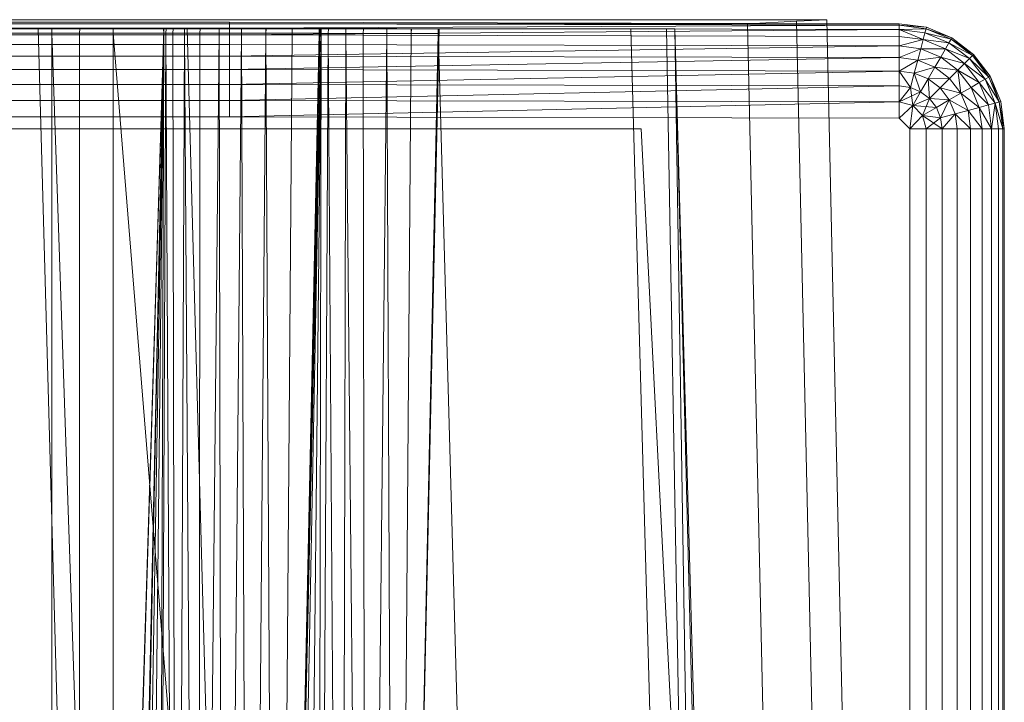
# Model space of a CAD drawing. Header units: metres. Extents: x 391.1 to 430.4, y 12.7 to 28.9.
# Tile 97 of 153: x 404.8434 to 404.9807, y 27.9656 to 28.0608. Entities that reach past the tile are written whole.
import ezdxf

# ---------------------------------------------------------------- set-up
doc = ezdxf.new("R2010")
doc.units = ezdxf.units.M
doc.layers.add('A-DETL-____-MBND', color=7, linetype='Continuous', lineweight=18)

# ---------------------------------------------------------------- blocks, each defined once
blk = doc.blocks.new('Family - Inodor PB-155417-01_FON_P0')
at = {"layer": 'A-DETL-____-MBND', "color": 253, "true_color": 0xaaaaaa}
for p, q in [((0.01465, 0.72691), (0.38826, 0.72691)), ((0.01465, 0.72691), (0.38826, 0.72691)), ((0.03874, 0.72747), (0.36709, 0.72747)), ((0.36709, 0.72747), (0.03874, 0.72747)), ((0.36709, 0.72691), (0.03874, 0.72691)), ((0.03874, 0.72691), (0.36709, 0.72691)), ((0.10805, 0.72711), (0.29485, 0.72711)), ((0.10805, 0.72711), (0.29485, 0.72711)), ((0.10805, 0.72691), (0.29485, 0.72691)), ((0.10805, 0.72691), (0.29485, 0.72691)), ((0.10805, 0.72691), (0.29485, 0.72691)), ((0.29485, 0.72711), (0.29485, 0.72691)), ((0.29485, 0.72711), (0.38826, 0.72691)), ((0.29485, 0.72711), (0.29485, 0.72691)), ((0.29485, 0.72711), (0.38826, 0.72691)), ((0.29485, 0.72711), (0.29485, 0.72691)), ((0.29485, 0.72691), (0.29485, 0.72631)), ((0.29485, 0.72691), (0.38826, 0.72671)), ((0.29485, 0.72691), (0.29485, 0.72631)), ((0.38826, 0.72691), (0.29485, 0.72691)), ((0.29485, 0.72691), (0.38826, 0.72671)), ((0.29485, 0.72691), (0.29485, 0.72631)), ((0.29485, 0.72691), (0.38826, 0.72691)), ((0.29485, 0.72691), (0.38826, 0.72671)), ((0.38826, 0.72671), (0.29485, 0.72631)), ((0.29485, 0.72631), (0.38826, 0.72671)), ((0.36709, 0.72747), (0.37392, 0.72747)), ((0.37392, 0.72747), (0.36709, 0.72747)), ((0.37392, 0.72725), (0.36709, 0.72691)), ((0.36709, 0.72691), (0.37392, 0.72725)), ((0.3742, 0.40749), (0.36709, 0.72691)), ((0.3742, 0.40749), (0.36709, 0.72691)), ((0.37392, 0.72747), (0.37814, 0.72747)), ((0.37814, 0.72747), (0.37392, 0.72747)), ((0.37814, 0.72747), (0.37392, 0.72725)), ((0.37392, 0.72725), (0.37814, 0.72747)), ((0.38104, 0.40776), (0.37392, 0.72725)), ((0.38104, 0.40776), (0.37392, 0.72725)), ((0.38526, 0.40793), (0.37814, 0.72747)), ((0.38526, 0.40793), (0.37814, 0.72747)), ((0.38826, 0.72691), (0.39205, 0.72641)), ((0.38826, 0.72691), (0.39205, 0.72641)), ((0.38826, 0.72691), (0.38826, 0.72671)), ((0.38826, 0.72691), (0.39205, 0.72641)), ((0.38826, 0.72691), (0.38826, 0.72671)), ((0.38826, 0.72691), (0.39205, 0.72641)), ((0.38826, 0.72691), (0.38826, 0.72671)), ((0.38826, 0.72671), (0.38826, 0.72611)), ((0.38826, 0.72671), (0.392, 0.72621)), ((0.38826, 0.72671), (0.38826, 0.72611)), ((0.39205, 0.72641), (0.38826, 0.72671)), ((0.38826, 0.72671), (0.392, 0.72621)), ((0.38826, 0.72671), (0.38826, 0.72611)), ((0.38826, 0.72671), (0.39205, 0.72641)), ((0.38826, 0.72671), (0.392, 0.72621)), ((0.10805, 0.72631), (0.29485, 0.72631)), ((0.10805, 0.72631), (0.29485, 0.72631)), ((0.10805, 0.72631), (0.29485, 0.72631)), ((0.29485, 0.72631), (0.10805, 0.72534)), ((0.10805, 0.72534), (0.29485, 0.72631)), ((0.10805, 0.72534), (0.29485, 0.72534)), ((0.10805, 0.72534), (0.29485, 0.72534)), ((0.10805, 0.72534), (0.29485, 0.72534)), ((0.12028, 0.7262), (0.28568, 0.7262)), ((0.1359, 0.7262), (0.27007, 0.7262)), ((0.26951, 0.7262), (0.13591, 0.7262)), ((0.13594, 0.72561), (0.27003, 0.72561)), ((0.13594, 0.72561), (0.27003, 0.72561)), ((0.27003, 0.72561), (0.13594, 0.72561)), ((0.13594, 0.72561), (0.27003, 0.72561)), ((0.24439, 0.7262), (0.26816, 0.7262)), ((0.26816, 0.7262), (0.28224, 0.21652)), ((0.26816, 0.7262), (0.28891, 0.7262)), ((0.28568, 0.7262), (0.26951, 0.2042)), ((0.26951, 0.7262), (0.27006, 0.7262)), ((0.26951, 0.2042), (0.28565, 0.7256)), ((0.26951, 0.2042), (0.28565, 0.7256)), ((0.27007, 0.7262), (0.27003, 0.72561)), ((0.27007, 0.7262), (0.27003, 0.72561)), ((0.27003, 0.72561), (0.27006, 0.7262)), ((0.27006, 0.7262), (0.27003, 0.72561)), ((0.27003, 0.72561), (0.27003, 0.44571)), ((0.27003, 0.72561), (0.27965, 0.44571)), ((0.27003, 0.72561), (0.27003, 0.44571)), ((0.28565, 0.7256), (0.27003, 0.72561)), ((0.27003, 0.72561), (0.28565, 0.7256)), ((0.27003, 0.72561), (0.27965, 0.44571)), ((0.27003, 0.72561), (0.27003, 0.44571)), ((0.27003, 0.72561), (0.27392, 0.72561)), ((0.27003, 0.72561), (0.27003, 0.44571)), ((0.27392, 0.72561), (0.27003, 0.72561)), ((0.27003, 0.21593), (0.28565, 0.7256)), ((0.27003, 0.21593), (0.28565, 0.7256)), ((0.27394, 0.7262), (0.27006, 0.7262)), ((0.28563, 0.7262), (0.27007, 0.7262)), ((0.27394, 0.7262), (0.27392, 0.72561)), ((0.27394, 0.7262), (0.27392, 0.72561)), ((0.27392, 0.72561), (0.27392, 0.44571)), ((0.27392, 0.72561), (0.27859, 0.72561)), ((0.27392, 0.72561), (0.27392, 0.44571)), ((0.27859, 0.72561), (0.27392, 0.72561)), ((0.27859, 0.7262), (0.27394, 0.7262)), ((0.27859, 0.7262), (0.27859, 0.72561)), ((0.27861, 0.7262), (0.27859, 0.72561)), ((0.27861, 0.7262), (0.27859, 0.7262)), ((0.27859, 0.72561), (0.27859, 0.7262)), ((0.27862, 0.7262), (0.27859, 0.72561)), ((0.27859, 0.72561), (0.27861, 0.7262)), ((0.27862, 0.7262), (0.27859, 0.72561)), ((0.27859, 0.72561), (0.27859, 0.44571)), ((0.27859, 0.72561), (0.30126, 0.44572)), ((0.27859, 0.72561), (0.27859, 0.44571)), ((0.3076, 0.72555), (0.27859, 0.72561)), ((0.27859, 0.72561), (0.3076, 0.72555)), ((0.27859, 0.72561), (0.30126, 0.44572)), ((0.27862, 0.7262), (0.27861, 0.7262)), ((0.30752, 0.7262), (0.27862, 0.7262)), ((0.28565, 0.7256), (0.27965, 0.44571)), ((0.27965, 0.44571), (0.28565, 0.7256)), ((0.28565, 0.7256), (0.27965, 0.44571)), ((0.27965, 0.44571), (0.28565, 0.7256)), ((0.28565, 0.7256), (0.27996, 0.44571)), ((0.27996, 0.44571), (0.28565, 0.7256)), ((0.28565, 0.7256), (0.28094, 0.44571)), ((0.28094, 0.44571), (0.28565, 0.7256)), ((0.28565, 0.7256), (0.28254, 0.44571)), ((0.28254, 0.44571), (0.28565, 0.7256)), ((0.28565, 0.7256), (0.28471, 0.44571)), ((0.28471, 0.44571), (0.28565, 0.7256)), ((0.28471, 0.44571), (0.28596, 0.7256)), ((0.28471, 0.44571), (0.28596, 0.7256)), ((0.28563, 0.7262), (0.28565, 0.7256)), ((0.28568, 0.7262), (0.28563, 0.7262)), ((0.28565, 0.7256), (0.28563, 0.7262)), ((0.28568, 0.7262), (0.28565, 0.7256)), ((0.28568, 0.7262), (0.28565, 0.7256)), ((0.28568, 0.7262), (0.28565, 0.7256)), ((0.28568, 0.7262), (0.28565, 0.7256)), ((0.28565, 0.7256), (0.28596, 0.7256)), ((0.28596, 0.7256), (0.28565, 0.7256)), ((0.28599, 0.7262), (0.28568, 0.7262)), ((0.28599, 0.7262), (0.28596, 0.7256)), ((0.28599, 0.7262), (0.28596, 0.7256)), ((0.28596, 0.7256), (0.28739, 0.44571)), ((0.28596, 0.7256), (0.28694, 0.7256)), ((0.28596, 0.7256), (0.28739, 0.44571)), ((0.28694, 0.7256), (0.28596, 0.7256)), ((0.28697, 0.7262), (0.28599, 0.7262)), ((0.28697, 0.7262), (0.28694, 0.7256)), ((0.28697, 0.7262), (0.28694, 0.7256)), ((0.28694, 0.7256), (0.28739, 0.44571)), ((0.28694, 0.7256), (0.28854, 0.7256)), ((0.28694, 0.7256), (0.28739, 0.44571)), ((0.28854, 0.7256), (0.28694, 0.7256)), ((0.28856, 0.7262), (0.28697, 0.7262)), ((0.28854, 0.7256), (0.28739, 0.44571)), ((0.28739, 0.44571), (0.28854, 0.7256)), ((0.28856, 0.7262), (0.28854, 0.7256)), ((0.28856, 0.7262), (0.28854, 0.7256)), ((0.28854, 0.7256), (0.29049, 0.44571)), ((0.28854, 0.7256), (0.29071, 0.7256)), ((0.28854, 0.7256), (0.29049, 0.44571)), ((0.29071, 0.7256), (0.28854, 0.7256)), ((0.29073, 0.7262), (0.28856, 0.7262)), ((0.28891, 0.7262), (0.30299, 0.21652)), ((0.28891, 0.7262), (0.32395, 0.7262)), ((0.29071, 0.7256), (0.29049, 0.44571)), ((0.29049, 0.44571), (0.29071, 0.7256)), ((0.29049, 0.44571), (0.29339, 0.7256)), ((0.29049, 0.44571), (0.29339, 0.7256)), ((0.29073, 0.7262), (0.29071, 0.7256)), ((0.29073, 0.7262), (0.29071, 0.7256)), ((0.29071, 0.7256), (0.29339, 0.7256)), ((0.29339, 0.7256), (0.29071, 0.7256)), ((0.2934, 0.7262), (0.29073, 0.7262)), ((0.2934, 0.7262), (0.29339, 0.7256)), ((0.2934, 0.7262), (0.29339, 0.7256)), ((0.29339, 0.7256), (0.2934, 0.7262)), ((0.2934, 0.7262), (0.29339, 0.7256)), ((0.29339, 0.7256), (0.29392, 0.44571)), ((0.29339, 0.7256), (0.29649, 0.7256)), ((0.29339, 0.7256), (0.29392, 0.44571)), ((0.29649, 0.7256), (0.29339, 0.7256)), ((0.29649, 0.7262), (0.2934, 0.7262)), ((0.29649, 0.7256), (0.29392, 0.44571)), ((0.29392, 0.44571), (0.29649, 0.7256)), ((0.29485, 0.72631), (0.29485, 0.72534)), ((0.29485, 0.72631), (0.38826, 0.72611)), ((0.29485, 0.72631), (0.29485, 0.72534)), ((0.29485, 0.72631), (0.38826, 0.72611)), ((0.29485, 0.72631), (0.29485, 0.72534)), ((0.29485, 0.72631), (0.38826, 0.72611)), ((0.38826, 0.72611), (0.29485, 0.72534)), ((0.29485, 0.72534), (0.38826, 0.72611)), ((0.29485, 0.72534), (0.29485, 0.72402)), ((0.29485, 0.72534), (0.38826, 0.72514)), ((0.29485, 0.72534), (0.29485, 0.72402)), ((0.29485, 0.72534), (0.38826, 0.72514)), ((0.29485, 0.72534), (0.29485, 0.72402)), ((0.29485, 0.72534), (0.38826, 0.72514)), ((0.29649, 0.7262), (0.29649, 0.7256)), ((0.29649, 0.7262), (0.29649, 0.7256)), ((0.29649, 0.7262), (0.29649, 0.7262)), ((0.29649, 0.7256), (0.29649, 0.7262)), ((0.2965, 0.7262), (0.29649, 0.7256)), ((0.2965, 0.7262), (0.29649, 0.7262)), ((0.29649, 0.7256), (0.29649, 0.7262)), ((0.2965, 0.7262), (0.29649, 0.7256)), ((0.29649, 0.7256), (0.29758, 0.44571)), ((0.29992, 0.7256), (0.29649, 0.7256)), ((0.29649, 0.7256), (0.29992, 0.7256)), ((0.29649, 0.7256), (0.29758, 0.44571)), ((0.29992, 0.7262), (0.2965, 0.7262)), ((0.29992, 0.7256), (0.29758, 0.44571)), ((0.29758, 0.44571), (0.29992, 0.7256)), ((0.29992, 0.7262), (0.29992, 0.7256)), ((0.29992, 0.7262), (0.29992, 0.7256)), ((0.29992, 0.7262), (0.29992, 0.7262)), ((0.29992, 0.7256), (0.29992, 0.7262)), ((0.29993, 0.7262), (0.29992, 0.7256)), ((0.29993, 0.7262), (0.29992, 0.7262)), ((0.29992, 0.7256), (0.29992, 0.7262)), ((0.29993, 0.7262), (0.29992, 0.7256)), ((0.29992, 0.7256), (0.30135, 0.44571)), ((0.29992, 0.7256), (0.30358, 0.7256)), ((0.29992, 0.7256), (0.30135, 0.44571)), ((0.30358, 0.7256), (0.29992, 0.7256)), ((0.30358, 0.7262), (0.29993, 0.7262)), ((0.3076, 0.72555), (0.30126, 0.44572)), ((0.30126, 0.44572), (0.3076, 0.72555)), ((0.30749, 0.7262), (0.30135, 0.44571)), ((0.30358, 0.7256), (0.30135, 0.44571)), ((0.30135, 0.44571), (0.30358, 0.7256)), ((0.30135, 0.44571), (0.30735, 0.7256)), ((0.30135, 0.44571), (0.30735, 0.7256)), ((0.3076, 0.72555), (0.30226, 0.44566)), ((0.30226, 0.44566), (0.3076, 0.72555)), ((0.30358, 0.7262), (0.30358, 0.7256)), ((0.30359, 0.7262), (0.30358, 0.7256)), ((0.30359, 0.7262), (0.30358, 0.7262)), ((0.30358, 0.7256), (0.30358, 0.7262)), ((0.30359, 0.7262), (0.30358, 0.7256)), ((0.30358, 0.7256), (0.30735, 0.7256)), ((0.30735, 0.7256), (0.30358, 0.7256)), ((0.30735, 0.7262), (0.30359, 0.7262)), ((0.3076, 0.72555), (0.30471, 0.44566)), ((0.30471, 0.44566), (0.3076, 0.72555)), ((0.3076, 0.72555), (0.30715, 0.44566)), ((0.30715, 0.44566), (0.3076, 0.72555)), ((0.30715, 0.44566), (0.3086, 0.72555)), ((0.30715, 0.44566), (0.3086, 0.72555)), ((0.30739, 0.7262), (0.30735, 0.7256)), ((0.30735, 0.7262), (0.30735, 0.7256)), ((0.30736, 0.7262), (0.30735, 0.7256)), ((0.30736, 0.7262), (0.30735, 0.7262)), ((0.30735, 0.7256), (0.30735, 0.7262)), ((0.30737, 0.7262), (0.30735, 0.7256)), ((0.30735, 0.7256), (0.30736, 0.7262)), ((0.30739, 0.7262), (0.30735, 0.7256)), ((0.30735, 0.7256), (0.30737, 0.7262)), ((0.30737, 0.7262), (0.30736, 0.7262)), ((0.30739, 0.7262), (0.30737, 0.7262)), ((0.30749, 0.7262), (0.30739, 0.7262)), ((0.30752, 0.7262), (0.3076, 0.72555)), ((0.30763, 0.7262), (0.30752, 0.7262)), ((0.3076, 0.72555), (0.30752, 0.7262)), ((0.30763, 0.7262), (0.3076, 0.72555)), ((0.30763, 0.7262), (0.3076, 0.72555)), ((0.3076, 0.72555), (0.3086, 0.72555)), ((0.3086, 0.72555), (0.3076, 0.72555)), ((0.30863, 0.7262), (0.30763, 0.7262)), ((0.30863, 0.7262), (0.3086, 0.72555)), ((0.30863, 0.7262), (0.3086, 0.72555)), ((0.3086, 0.72555), (0.31043, 0.44566)), ((0.3086, 0.72555), (0.31105, 0.72555)), ((0.3086, 0.72555), (0.31043, 0.44566)), ((0.31105, 0.72555), (0.3086, 0.72555)), ((0.31107, 0.7262), (0.30863, 0.7262)), ((0.31105, 0.72555), (0.31043, 0.44566)), ((0.31043, 0.44566), (0.31105, 0.72555)), ((0.31107, 0.7262), (0.31105, 0.72555)), ((0.31107, 0.7262), (0.31105, 0.72555)), ((0.31105, 0.72555), (0.31384, 0.44566)), ((0.31105, 0.72555), (0.31349, 0.72555)), ((0.31105, 0.72555), (0.31384, 0.44566)), ((0.31349, 0.72555), (0.31105, 0.72555)), ((0.3135, 0.7262), (0.31107, 0.7262)), ((0.3135, 0.7262), (0.31349, 0.72555)), ((0.3135, 0.7262), (0.31349, 0.72555)), ((0.31349, 0.72555), (0.31384, 0.44566)), ((0.31349, 0.72555), (0.31677, 0.72555)), ((0.31349, 0.72555), (0.31384, 0.44566)), ((0.31677, 0.72555), (0.31349, 0.72555)), ((0.31677, 0.7262), (0.3135, 0.7262)), ((0.31677, 0.72555), (0.31384, 0.44566)), ((0.31384, 0.44566), (0.31677, 0.72555)), ((0.31677, 0.7262), (0.31677, 0.72555)), ((0.31677, 0.7262), (0.31677, 0.72555)), ((0.31677, 0.7262), (0.31677, 0.7262)), ((0.31677, 0.72555), (0.31677, 0.7262)), ((0.32018, 0.7262), (0.31677, 0.7262)), ((0.31677, 0.7262), (0.31677, 0.72555)), ((0.31677, 0.72555), (0.31794, 0.44566)), ((0.32019, 0.72555), (0.31677, 0.72555)), ((0.31677, 0.72555), (0.32019, 0.72555)), ((0.31677, 0.72555), (0.31794, 0.44566)), ((0.32408, 0.7262), (0.31794, 0.44566)), ((0.32019, 0.72555), (0.31794, 0.44566)), ((0.31794, 0.44566), (0.32019, 0.72555)), ((0.31794, 0.44566), (0.32395, 0.72555)), ((0.31794, 0.44566), (0.32395, 0.72555)), ((0.32018, 0.7262), (0.32019, 0.72555)), ((0.32019, 0.7262), (0.32018, 0.7262)), ((0.32019, 0.72555), (0.32018, 0.7262)), ((0.32019, 0.7262), (0.32019, 0.72555)), ((0.3202, 0.7262), (0.32019, 0.72555)), ((0.3202, 0.7262), (0.32019, 0.7262)), ((0.32019, 0.72555), (0.32019, 0.7262)), ((0.3202, 0.7262), (0.32019, 0.72555)), ((0.32019, 0.72555), (0.32395, 0.72555)), ((0.32395, 0.72555), (0.32019, 0.72555)), ((0.32394, 0.7262), (0.3202, 0.7262)), ((0.32394, 0.7262), (0.32395, 0.72555)), ((0.32395, 0.7262), (0.32394, 0.7262)), ((0.32395, 0.72555), (0.32394, 0.7262)), ((0.32395, 0.7262), (0.33803, 0.21652)), ((0.32395, 0.7262), (0.35083, 0.7262)), ((0.32397, 0.7262), (0.32395, 0.72555)), ((0.32395, 0.7262), (0.32395, 0.72555)), ((0.32396, 0.7262), (0.32395, 0.72555)), ((0.32396, 0.7262), (0.32395, 0.7262)), ((0.32395, 0.72555), (0.32395, 0.7262)), ((0.32397, 0.7262), (0.32395, 0.72555)), ((0.32395, 0.72555), (0.32396, 0.7262)), ((0.32397, 0.7262), (0.32396, 0.7262)), ((0.32408, 0.7262), (0.32397, 0.7262)), ((0.35083, 0.7262), (0.36491, 0.21652)), ((0.35083, 0.7262), (0.35578, 0.7262)), ((0.35578, 0.7262), (0.36491, 0.21652)), ((0.35578, 0.7262), (0.35697, 0.7262)), ((0.35697, 0.7262), (0.36491, 0.21652)), ((0.35697, 0.7262), (0.36986, 0.21652)), ((0.35697, 0.7262), (0.37104, 0.21652)), ((0.392, 0.72621), (0.38826, 0.72611)), ((0.38826, 0.72611), (0.392, 0.72621)), ((0.38826, 0.72611), (0.38826, 0.72514)), ((0.38826, 0.72611), (0.39184, 0.72564)), ((0.38826, 0.72611), (0.38826, 0.72514)), ((0.38826, 0.72611), (0.39159, 0.7247)), ((0.38826, 0.72611), (0.38826, 0.72514)), ((0.38826, 0.72611), (0.39184, 0.72564)), ((0.38826, 0.72611), (0.39159, 0.7247)), ((0.38826, 0.72611), (0.39184, 0.72564)), ((0.39184, 0.72564), (0.39159, 0.7247)), ((0.39184, 0.72564), (0.39159, 0.7247)), ((0.39159, 0.7247), (0.39184, 0.72564)), ((0.392, 0.72621), (0.39184, 0.72564)), ((0.392, 0.72621), (0.39184, 0.72564)), ((0.39184, 0.72564), (0.392, 0.72621)), ((0.39184, 0.72564), (0.39518, 0.72425)), ((0.39184, 0.72564), (0.39518, 0.72425)), ((0.39184, 0.72564), (0.39548, 0.72477)), ((0.39184, 0.72564), (0.39548, 0.72477)), ((0.39184, 0.72564), (0.39518, 0.72425)), ((0.39205, 0.72641), (0.392, 0.72621)), ((0.39205, 0.72641), (0.392, 0.72621)), ((0.392, 0.72621), (0.39205, 0.72641)), ((0.392, 0.72621), (0.39548, 0.72477)), ((0.392, 0.72621), (0.39548, 0.72477)), ((0.392, 0.72621), (0.39558, 0.72494)), ((0.392, 0.72621), (0.39558, 0.72494)), ((0.392, 0.72621), (0.39548, 0.72477)), ((0.39205, 0.72641), (0.39558, 0.72494)), ((0.39205, 0.72641), (0.39558, 0.72494)), ((0.39205, 0.72641), (0.39558, 0.72494)), ((0.39205, 0.72641), (0.39558, 0.72494)), ((0.10805, 0.72402), (0.29485, 0.72402)), ((0.10805, 0.72402), (0.29485, 0.72402)), ((0.10805, 0.72402), (0.29485, 0.72402)), ((0.29485, 0.72402), (0.38826, 0.72382)), ((0.29485, 0.72402), (0.29485, 0.72239)), ((0.29485, 0.72402), (0.38826, 0.72382)), ((0.29485, 0.72402), (0.38826, 0.72382)), ((0.29485, 0.72402), (0.29485, 0.72239)), ((0.38826, 0.72382), (0.29485, 0.72239)), ((0.29485, 0.72239), (0.38826, 0.72382)), ((0.38826, 0.72514), (0.38826, 0.72382)), ((0.39159, 0.7247), (0.38826, 0.72514)), ((0.38826, 0.72514), (0.38826, 0.72382)), ((0.39159, 0.7247), (0.38826, 0.72514)), ((0.38826, 0.72514), (0.39159, 0.7247)), ((0.38826, 0.72514), (0.38826, 0.72382)), ((0.39159, 0.7247), (0.38826, 0.72382)), ((0.38826, 0.72382), (0.39159, 0.7247)), ((0.38826, 0.72382), (0.38826, 0.72219)), ((0.38826, 0.72382), (0.39125, 0.72342)), ((0.38826, 0.72382), (0.38826, 0.72219)), ((0.38826, 0.72382), (0.39125, 0.72342)), ((0.38826, 0.72382), (0.38826, 0.72219)), ((0.38826, 0.72382), (0.39125, 0.72342)), ((0.39159, 0.7247), (0.39125, 0.72342)), ((0.39159, 0.7247), (0.39125, 0.72342)), ((0.39125, 0.72342), (0.39159, 0.7247)), ((0.39159, 0.7247), (0.3947, 0.72341)), ((0.39159, 0.7247), (0.3947, 0.72341)), ((0.39159, 0.7247), (0.39518, 0.72425)), ((0.39159, 0.7247), (0.39518, 0.72425)), ((0.39159, 0.7247), (0.3947, 0.72341)), ((0.39518, 0.72425), (0.3947, 0.72341)), ((0.39518, 0.72425), (0.3947, 0.72341)), ((0.3947, 0.72341), (0.39518, 0.72425)), ((0.39548, 0.72477), (0.39518, 0.72425)), ((0.39548, 0.72477), (0.39518, 0.72425)), ((0.39518, 0.72425), (0.39548, 0.72477)), ((0.39518, 0.72425), (0.39805, 0.72205)), ((0.39518, 0.72425), (0.39805, 0.72205)), ((0.39518, 0.72425), (0.39847, 0.72247)), ((0.39518, 0.72425), (0.39847, 0.72247)), ((0.39518, 0.72425), (0.39805, 0.72205)), ((0.39558, 0.72494), (0.39548, 0.72477)), ((0.39558, 0.72494), (0.39548, 0.72477)), ((0.39548, 0.72477), (0.39558, 0.72494)), ((0.39548, 0.72477), (0.39847, 0.72247)), ((0.39548, 0.72477), (0.39847, 0.72247)), ((0.39548, 0.72477), (0.39862, 0.72262)), ((0.39548, 0.72477), (0.39862, 0.72262)), ((0.39548, 0.72477), (0.39847, 0.72247)), ((0.39558, 0.72494), (0.39862, 0.72262)), ((0.39558, 0.72494), (0.39862, 0.72262)), ((0.39558, 0.72494), (0.39862, 0.72262)), ((0.39558, 0.72494), (0.39862, 0.72262)), ((0.39125, 0.72342), (0.38826, 0.72219)), ((0.38826, 0.72219), (0.39125, 0.72342)), ((0.39125, 0.72342), (0.39083, 0.72185)), ((0.39125, 0.72342), (0.39083, 0.72185)), ((0.39083, 0.72185), (0.39125, 0.72342)), ((0.39125, 0.72342), (0.39404, 0.72227)), ((0.39125, 0.72342), (0.39404, 0.72227)), ((0.39125, 0.72342), (0.3947, 0.72341)), ((0.39125, 0.72342), (0.3947, 0.72341)), ((0.39125, 0.72342), (0.39404, 0.72227)), ((0.3947, 0.72341), (0.39404, 0.72227)), ((0.3947, 0.72341), (0.39404, 0.72227)), ((0.39404, 0.72227), (0.3947, 0.72341)), ((0.3947, 0.72341), (0.39736, 0.72136)), ((0.3947, 0.72341), (0.39736, 0.72136)), ((0.3947, 0.72341), (0.39805, 0.72205)), ((0.3947, 0.72341), (0.39805, 0.72205)), ((0.3947, 0.72341), (0.39736, 0.72136)), ((0.39847, 0.72247), (0.39805, 0.72205)), ((0.39847, 0.72247), (0.39805, 0.72205)), ((0.39805, 0.72205), (0.39847, 0.72247)), ((0.39862, 0.72262), (0.39847, 0.72247)), ((0.39862, 0.72262), (0.39847, 0.72247)), ((0.39847, 0.72247), (0.39862, 0.72262)), ((0.39847, 0.72247), (0.40077, 0.71948)), ((0.39847, 0.72247), (0.40077, 0.71948)), ((0.39847, 0.72247), (0.40077, 0.71948)), ((0.39862, 0.72262), (0.40094, 0.71958)), ((0.39862, 0.72262), (0.40094, 0.71958)), ((0.39862, 0.72262), (0.40094, 0.71958)), ((0.39862, 0.72262), (0.40077, 0.71948)), ((0.39862, 0.72262), (0.40094, 0.71958)), ((0.39862, 0.72262), (0.40077, 0.71948)), ((0.10805, 0.72239), (0.29485, 0.72239)), ((0.10805, 0.72239), (0.29485, 0.72239)), ((0.10805, 0.72239), (0.29485, 0.72239)), ((0.29485, 0.72239), (0.38826, 0.72219)), ((0.29485, 0.72239), (0.29485, 0.72051)), ((0.29485, 0.72239), (0.38826, 0.72219)), ((0.29485, 0.72239), (0.29485, 0.72051)), ((0.29485, 0.72239), (0.38826, 0.72219)), ((0.38826, 0.72219), (0.29485, 0.72051)), ((0.29485, 0.72051), (0.38826, 0.72219)), ((0.38826, 0.72219), (0.38826, 0.72031)), ((0.38826, 0.72219), (0.39083, 0.72185)), ((0.38826, 0.72219), (0.38826, 0.72031)), ((0.38826, 0.72219), (0.39083, 0.72185)), ((0.38826, 0.72219), (0.38826, 0.72031)), ((0.38826, 0.72219), (0.39083, 0.72185)), ((0.39083, 0.72185), (0.38826, 0.72031)), ((0.38826, 0.72031), (0.39083, 0.72185)), ((0.39083, 0.72185), (0.39034, 0.72003)), ((0.39083, 0.72185), (0.39034, 0.72003)), ((0.39034, 0.72003), (0.39083, 0.72185)), ((0.39083, 0.72185), (0.39404, 0.72227)), ((0.39083, 0.72185), (0.39404, 0.72227)), ((0.39083, 0.72185), (0.39322, 0.72086)), ((0.39083, 0.72185), (0.39322, 0.72086)), ((0.39083, 0.72185), (0.39322, 0.72086)), ((0.39404, 0.72227), (0.39322, 0.72086)), ((0.39404, 0.72227), (0.39322, 0.72086)), ((0.39322, 0.72086), (0.39404, 0.72227)), ((0.39404, 0.72227), (0.39643, 0.72043)), ((0.39404, 0.72227), (0.39643, 0.72043)), ((0.39404, 0.72227), (0.39736, 0.72136)), ((0.39404, 0.72227), (0.39736, 0.72136)), ((0.39404, 0.72227), (0.39643, 0.72043)), ((0.39736, 0.72136), (0.39643, 0.72043)), ((0.39736, 0.72136), (0.39643, 0.72043)), ((0.39643, 0.72043), (0.39736, 0.72136)), ((0.39805, 0.72205), (0.39736, 0.72136)), ((0.39805, 0.72205), (0.39736, 0.72136)), ((0.39736, 0.72136), (0.39805, 0.72205)), ((0.39736, 0.72136), (0.39941, 0.7187)), ((0.39736, 0.72136), (0.39941, 0.7187)), ((0.39736, 0.72136), (0.40025, 0.71918)), ((0.39736, 0.72136), (0.40025, 0.71918)), ((0.39736, 0.72136), (0.39941, 0.7187)), ((0.39805, 0.72205), (0.40025, 0.71918)), ((0.39805, 0.72205), (0.40025, 0.71918)), ((0.39805, 0.72205), (0.40077, 0.71948)), ((0.39805, 0.72205), (0.40077, 0.71948)), ((0.39805, 0.72205), (0.40025, 0.71918)), ((0.10805, 0.72051), (0.29485, 0.72051)), ((0.10805, 0.72051), (0.29485, 0.72051)), ((0.10805, 0.72051), (0.29485, 0.72051)), ((0.29485, 0.72051), (0.38826, 0.72031)), ((0.29485, 0.72051), (0.29485, 0.71843)), ((0.29485, 0.72051), (0.38826, 0.72031)), ((0.29485, 0.72051), (0.29485, 0.71843)), ((0.29485, 0.72051), (0.38826, 0.72031)), ((0.38826, 0.72031), (0.29485, 0.71843)), ((0.29485, 0.71843), (0.38826, 0.72031)), ((0.38826, 0.72031), (0.38826, 0.71823)), ((0.38826, 0.72031), (0.39034, 0.72003)), ((0.38826, 0.72031), (0.38826, 0.71823)), ((0.38826, 0.72031), (0.3898, 0.71802)), ((0.38826, 0.72031), (0.38826, 0.71823)), ((0.38826, 0.72031), (0.39034, 0.72003)), ((0.38826, 0.72031), (0.3898, 0.71802)), ((0.38826, 0.72031), (0.39034, 0.72003)), ((0.39034, 0.72003), (0.3898, 0.71802)), ((0.39034, 0.72003), (0.3898, 0.71802)), ((0.3898, 0.71802), (0.39034, 0.72003)), ((0.39034, 0.72003), (0.39322, 0.72086)), ((0.39034, 0.72003), (0.39322, 0.72086)), ((0.39034, 0.72003), (0.39228, 0.71923)), ((0.39034, 0.72003), (0.39124, 0.71743)), ((0.39034, 0.72003), (0.39228, 0.71923)), ((0.39034, 0.72003), (0.39124, 0.71743)), ((0.39034, 0.72003), (0.39228, 0.71923)), ((0.39322, 0.72086), (0.39228, 0.71923)), ((0.39322, 0.72086), (0.39228, 0.71923)), ((0.39228, 0.71923), (0.39322, 0.72086)), ((0.39322, 0.72086), (0.39528, 0.71928)), ((0.39322, 0.72086), (0.39528, 0.71928)), ((0.39322, 0.72086), (0.39643, 0.72043)), ((0.39322, 0.72086), (0.39643, 0.72043)), ((0.39322, 0.72086), (0.39528, 0.71928)), ((0.39643, 0.72043), (0.39528, 0.71928)), ((0.39643, 0.72043), (0.39528, 0.71928)), ((0.39528, 0.71928), (0.39643, 0.72043)), ((0.39643, 0.72043), (0.39827, 0.71804)), ((0.39643, 0.72043), (0.39686, 0.71722)), ((0.39643, 0.72043), (0.39827, 0.71804)), ((0.39643, 0.72043), (0.39686, 0.71722)), ((0.39643, 0.72043), (0.39941, 0.7187)), ((0.39643, 0.72043), (0.39941, 0.7187)), ((0.39643, 0.72043), (0.39827, 0.71804)), ((0.10805, 0.71843), (0.29485, 0.71843)), ((0.10805, 0.71843), (0.29485, 0.71843)), ((0.10805, 0.71843), (0.29485, 0.71843)), ((0.29485, 0.71843), (0.38826, 0.71823)), ((0.29485, 0.71843), (0.29485, 0.71621)), ((0.29485, 0.71843), (0.38826, 0.71823)), ((0.29485, 0.71843), (0.29485, 0.71621)), ((0.29485, 0.71843), (0.38826, 0.71823)), ((0.39228, 0.71923), (0.39124, 0.71743)), ((0.39228, 0.71923), (0.39124, 0.71743)), ((0.39124, 0.71743), (0.39228, 0.71923)), ((0.39228, 0.71923), (0.39528, 0.71928)), ((0.39228, 0.71923), (0.39528, 0.71928)), ((0.39228, 0.71923), (0.39395, 0.71795)), ((0.39228, 0.71923), (0.39248, 0.71648)), ((0.39228, 0.71923), (0.39395, 0.71795)), ((0.39228, 0.71923), (0.39248, 0.71648)), ((0.39228, 0.71923), (0.39395, 0.71795)), ((0.39528, 0.71928), (0.39395, 0.71795)), ((0.39528, 0.71928), (0.39395, 0.71795)), ((0.39395, 0.71795), (0.39528, 0.71928)), ((0.39528, 0.71928), (0.39686, 0.71722)), ((0.39528, 0.71928), (0.39686, 0.71722)), ((0.39528, 0.71928), (0.39686, 0.71722)), ((0.39941, 0.7187), (0.39827, 0.71804)), ((0.39941, 0.7187), (0.39827, 0.71804)), ((0.39827, 0.71804), (0.39941, 0.7187)), ((0.40025, 0.71918), (0.39941, 0.7187)), ((0.40025, 0.71918), (0.39941, 0.7187)), ((0.39941, 0.7187), (0.40025, 0.71918)), ((0.39941, 0.7187), (0.4007, 0.71559)), ((0.39941, 0.7187), (0.4007, 0.71559)), ((0.39941, 0.7187), (0.40164, 0.71584)), ((0.39941, 0.7187), (0.40164, 0.71584)), ((0.39941, 0.7187), (0.4007, 0.71559)), ((0.40077, 0.71948), (0.40025, 0.71918)), ((0.40077, 0.71948), (0.40025, 0.71918)), ((0.40025, 0.71918), (0.40077, 0.71948)), ((0.40025, 0.71918), (0.40164, 0.71584)), ((0.40025, 0.71918), (0.40164, 0.71584)), ((0.40025, 0.71918), (0.40221, 0.716)), ((0.40025, 0.71918), (0.40221, 0.716)), ((0.40025, 0.71918), (0.40164, 0.71584)), ((0.40094, 0.71958), (0.40077, 0.71948)), ((0.40094, 0.71958), (0.40077, 0.71948)), ((0.40077, 0.71948), (0.40094, 0.71958)), ((0.40077, 0.71948), (0.40221, 0.716)), ((0.40077, 0.71948), (0.40221, 0.716)), ((0.40077, 0.71948), (0.40221, 0.716)), ((0.40094, 0.71958), (0.40241, 0.71605)), ((0.40094, 0.71958), (0.40241, 0.71605)), ((0.40094, 0.71958), (0.40241, 0.71605)), ((0.40094, 0.71958), (0.40221, 0.716)), ((0.40094, 0.71958), (0.40241, 0.71605)), ((0.40094, 0.71958), (0.40221, 0.716)), ((0.38826, 0.71823), (0.29485, 0.71621)), ((0.29485, 0.71621), (0.38826, 0.71823)), ((0.38826, 0.71823), (0.38826, 0.71601)), ((0.3898, 0.71802), (0.38826, 0.71823)), ((0.38826, 0.71823), (0.38826, 0.71601)), ((0.3898, 0.71802), (0.38826, 0.71823)), ((0.38826, 0.71823), (0.3898, 0.71802)), ((0.38826, 0.71823), (0.38826, 0.71601)), ((0.3898, 0.71802), (0.38826, 0.71601)), ((0.3898, 0.71802), (0.38826, 0.71601)), ((0.38826, 0.71601), (0.3898, 0.71802)), ((0.38826, 0.71601), (0.39124, 0.71743)), ((0.38826, 0.71601), (0.39124, 0.71743)), ((0.3898, 0.71802), (0.39013, 0.71551)), ((0.3898, 0.71802), (0.39124, 0.71743)), ((0.3898, 0.71802), (0.39124, 0.71743)), ((0.3898, 0.71802), (0.39124, 0.71743)), ((0.39124, 0.71743), (0.39013, 0.71551)), ((0.39124, 0.71743), (0.39013, 0.71551)), ((0.39013, 0.71551), (0.39124, 0.71743)), ((0.39124, 0.71743), (0.39248, 0.71648)), ((0.39124, 0.71743), (0.39248, 0.71648)), ((0.39124, 0.71743), (0.39248, 0.71648)), ((0.39395, 0.71795), (0.39248, 0.71648)), ((0.39395, 0.71795), (0.39248, 0.71648)), ((0.39248, 0.71648), (0.39395, 0.71795)), ((0.39395, 0.71795), (0.39523, 0.71628)), ((0.39395, 0.71795), (0.39523, 0.71628)), ((0.39395, 0.71795), (0.39686, 0.71722)), ((0.39395, 0.71795), (0.39523, 0.71628)), ((0.39395, 0.71795), (0.39686, 0.71722)), ((0.39686, 0.71722), (0.39523, 0.71628)), ((0.39686, 0.71722), (0.39523, 0.71628)), ((0.39523, 0.71628), (0.39686, 0.71722)), ((0.39827, 0.71804), (0.39686, 0.71722)), ((0.39827, 0.71804), (0.39686, 0.71722)), ((0.39686, 0.71722), (0.39827, 0.71804)), ((0.39686, 0.71722), (0.39785, 0.71483)), ((0.39686, 0.71722), (0.39785, 0.71483)), ((0.39686, 0.71722), (0.39942, 0.71525)), ((0.39686, 0.71722), (0.39785, 0.71483)), ((0.39686, 0.71722), (0.39942, 0.71525)), ((0.39827, 0.71804), (0.39942, 0.71525)), ((0.39827, 0.71804), (0.39942, 0.71525)), ((0.39827, 0.71804), (0.4007, 0.71559)), ((0.39827, 0.71804), (0.4007, 0.71559)), ((0.39827, 0.71804), (0.39942, 0.71525)), ((0.10805, 0.71621), (0.29485, 0.71621)), ((0.10805, 0.71621), (0.29485, 0.71621)), ((0.10805, 0.71621), (0.29485, 0.71621)), ((0.29485, 0.71621), (0.38826, 0.71601)), ((0.29485, 0.71621), (0.29485, 0.71393)), ((0.29485, 0.71621), (0.38826, 0.71601)), ((0.29485, 0.71621), (0.29485, 0.71393)), ((0.29485, 0.71621), (0.38826, 0.71601)), ((0.38826, 0.71601), (0.29485, 0.71393)), ((0.29485, 0.71393), (0.38826, 0.71601)), ((0.38826, 0.71601), (0.38826, 0.71373)), ((0.38826, 0.71601), (0.39013, 0.71551)), ((0.38826, 0.71601), (0.38826, 0.71373)), ((0.38826, 0.71373), (0.38826, 0.71601)), ((0.38826, 0.71601), (0.39013, 0.71551)), ((0.38826, 0.71601), (0.39013, 0.71551)), ((0.39248, 0.71648), (0.39013, 0.71551)), ((0.39013, 0.71551), (0.39248, 0.71648)), ((0.39013, 0.71551), (0.39248, 0.71648)), ((0.39248, 0.71648), (0.39151, 0.71413)), ((0.39248, 0.71648), (0.39343, 0.71524)), ((0.39248, 0.71648), (0.39343, 0.71524)), ((0.39248, 0.71648), (0.39523, 0.71628)), ((0.39248, 0.71648), (0.39343, 0.71524)), ((0.39248, 0.71648), (0.39523, 0.71628)), ((0.39523, 0.71628), (0.39343, 0.71524)), ((0.39523, 0.71628), (0.39343, 0.71524)), ((0.39343, 0.71524), (0.39523, 0.71628)), ((0.39523, 0.71628), (0.39402, 0.7138)), ((0.39402, 0.7138), (0.39523, 0.71628)), ((0.39523, 0.71628), (0.39603, 0.71434)), ((0.39523, 0.71628), (0.39603, 0.71434)), ((0.39523, 0.71628), (0.39785, 0.71483)), ((0.39523, 0.71628), (0.39603, 0.71434)), ((0.39523, 0.71628), (0.39785, 0.71483)), ((0.4007, 0.71559), (0.39942, 0.71525)), ((0.4007, 0.71559), (0.39942, 0.71525)), ((0.39942, 0.71525), (0.4007, 0.71559)), ((0.40164, 0.71584), (0.4007, 0.71559)), ((0.40164, 0.71584), (0.4007, 0.71559)), ((0.4007, 0.71559), (0.40164, 0.71584)), ((0.4007, 0.71559), (0.40114, 0.71226)), ((0.4007, 0.71559), (0.40114, 0.71226)), ((0.4007, 0.71559), (0.40114, 0.71226)), ((0.40164, 0.71584), (0.40114, 0.71226)), ((0.40114, 0.71226), (0.40164, 0.71584)), ((0.40221, 0.716), (0.40164, 0.71584)), ((0.40221, 0.716), (0.40164, 0.71584)), ((0.40164, 0.71584), (0.40221, 0.716)), ((0.40164, 0.71584), (0.40211, 0.71226)), ((0.40164, 0.71584), (0.40211, 0.71226)), ((0.40164, 0.71584), (0.40271, 0.71226)), ((0.40164, 0.71584), (0.40211, 0.71226)), ((0.40164, 0.71584), (0.40271, 0.71226)), ((0.40241, 0.71605), (0.40221, 0.716)), ((0.40241, 0.71605), (0.40221, 0.716)), ((0.40221, 0.716), (0.40241, 0.71605)), ((0.40221, 0.716), (0.40271, 0.71226)), ((0.40221, 0.716), (0.40271, 0.71226)), ((0.40221, 0.716), (0.40291, 0.71226)), ((0.40221, 0.716), (0.40291, 0.71226)), ((0.40221, 0.716), (0.40271, 0.71226)), ((0.40241, 0.71605), (0.40291, 0.71226)), ((0.40241, 0.71605), (0.40291, 0.71226)), ((0.40241, 0.71605), (0.40291, 0.71226)), ((0.40241, 0.71605), (0.40291, 0.71226)), ((0.39013, 0.71551), (0.38826, 0.71373)), ((0.38826, 0.71373), (0.39013, 0.71551)), ((0.38826, 0.71373), (0.39013, 0.71551)), ((0.39013, 0.71551), (0.38973, 0.71226)), ((0.38973, 0.71226), (0.39013, 0.71551)), ((0.39013, 0.71551), (0.39151, 0.71413)), ((0.39013, 0.71551), (0.39151, 0.71413)), ((0.39013, 0.71551), (0.39343, 0.71524)), ((0.39013, 0.71551), (0.39151, 0.71413)), ((0.39013, 0.71551), (0.39343, 0.71524)), ((0.39343, 0.71524), (0.39151, 0.71413)), ((0.39343, 0.71524), (0.39151, 0.71413)), ((0.39151, 0.71413), (0.39343, 0.71524)), ((0.39343, 0.71524), (0.39402, 0.7138)), ((0.39343, 0.71524), (0.39402, 0.7138)), ((0.39343, 0.71524), (0.39402, 0.7138)), ((0.39402, 0.7138), (0.39603, 0.71434)), ((0.39402, 0.7138), (0.39603, 0.71434)), ((0.39402, 0.7138), (0.39603, 0.71434)), ((0.39603, 0.71434), (0.39423, 0.71226)), ((0.39423, 0.71226), (0.39603, 0.71434)), ((0.39785, 0.71483), (0.39603, 0.71434)), ((0.39785, 0.71483), (0.39603, 0.71434)), ((0.39603, 0.71434), (0.39785, 0.71483)), ((0.39603, 0.71434), (0.39631, 0.71226)), ((0.39603, 0.71434), (0.39631, 0.71226)), ((0.39603, 0.71434), (0.39819, 0.71226)), ((0.39603, 0.71434), (0.39631, 0.71226)), ((0.39603, 0.71434), (0.39819, 0.71226)), ((0.39942, 0.71525), (0.39785, 0.71483)), ((0.39942, 0.71525), (0.39785, 0.71483)), ((0.39785, 0.71483), (0.39942, 0.71525)), ((0.39785, 0.71483), (0.39819, 0.71226)), ((0.39785, 0.71483), (0.39819, 0.71226)), ((0.39785, 0.71483), (0.39982, 0.71226)), ((0.39785, 0.71483), (0.39819, 0.71226)), ((0.39785, 0.71483), (0.39982, 0.71226)), ((0.39942, 0.71525), (0.39982, 0.71226)), ((0.39942, 0.71525), (0.39982, 0.71226)), ((0.39942, 0.71525), (0.40114, 0.71226)), ((0.39942, 0.71525), (0.39982, 0.71226)), ((0.39942, 0.71525), (0.40114, 0.71226)), ((0.10805, 0.71393), (0.29485, 0.71393)), ((0.10805, 0.71393), (0.29485, 0.71393)), ((0.10805, 0.71393), (0.29485, 0.71393)), ((0.29485, 0.71393), (0.38826, 0.71373)), ((0.29485, 0.71393), (0.38826, 0.71373)), ((0.29485, 0.71393), (0.38826, 0.71373)), ((0.38826, 0.71373), (0.38973, 0.71226)), ((0.38826, 0.71373), (0.38973, 0.71226)), ((0.38826, 0.71373), (0.38973, 0.71226)), ((0.39151, 0.71413), (0.38973, 0.71226)), ((0.38973, 0.71226), (0.39151, 0.71413)), ((0.38973, 0.71226), (0.39151, 0.71413)), ((0.39151, 0.71413), (0.39201, 0.71226)), ((0.39151, 0.71413), (0.39402, 0.7138)), ((0.39151, 0.71413), (0.39201, 0.71226)), ((0.39151, 0.71413), (0.39402, 0.7138)), ((0.39151, 0.71413), (0.39423, 0.71226)), ((0.39151, 0.71413), (0.39201, 0.71226)), ((0.39151, 0.71413), (0.39402, 0.7138)), ((0.39151, 0.71413), (0.39423, 0.71226)), ((0.39402, 0.7138), (0.39201, 0.71226)), ((0.39402, 0.7138), (0.39423, 0.71226)), ((0.39402, 0.7138), (0.39423, 0.71226)), ((0.39402, 0.7138), (0.39423, 0.71226)), ((0.35226, 0.71226), (0.04887, 0.71226)), ((0.35226, 0.71226), (0.04887, 0.71226)), ((0.3592, 0.57586), (0.35226, 0.71226)), ((0.35226, 0.71226), (0.36063, 0.54781)), ((0.38973, 0.71226), (0.38973, 0.57723)), ((0.38973, 0.71226), (0.39201, 0.71226)), ((0.38973, 0.71226), (0.38973, 0.57723)), ((0.38973, 0.71226), (0.39201, 0.71226)), ((0.38973, 0.71226), (0.38973, 0.57723)), ((0.38973, 0.71226), (0.39201, 0.71226)), ((0.39201, 0.71226), (0.39201, 0.57723)), ((0.39201, 0.71226), (0.39423, 0.71226)), ((0.39201, 0.71226), (0.39201, 0.57723)), ((0.39423, 0.71226), (0.39201, 0.71226)), ((0.39201, 0.71226), (0.39423, 0.71226)), ((0.39201, 0.71226), (0.39201, 0.57723)), ((0.39423, 0.71226), (0.39423, 0.57723)), ((0.39423, 0.71226), (0.39631, 0.71226)), ((0.39423, 0.71226), (0.39423, 0.57723)), ((0.39423, 0.71226), (0.39631, 0.71226)), ((0.39423, 0.71226), (0.39423, 0.57723)), ((0.39423, 0.71226), (0.39631, 0.71226)), ((0.39631, 0.71226), (0.39631, 0.57723)), ((0.39819, 0.71226), (0.39631, 0.71226)), ((0.39631, 0.71226), (0.39631, 0.57723)), ((0.39819, 0.71226), (0.39631, 0.71226)), ((0.39631, 0.71226), (0.39819, 0.71226)), ((0.39631, 0.71226), (0.39631, 0.57723)), ((0.39819, 0.71226), (0.39819, 0.57723)), ((0.39982, 0.71226), (0.39819, 0.71226)), ((0.39819, 0.71226), (0.39819, 0.57723)), ((0.39982, 0.71226), (0.39819, 0.71226)), ((0.39819, 0.71226), (0.39982, 0.71226)), ((0.39819, 0.71226), (0.39819, 0.57723)), ((0.39982, 0.71226), (0.39982, 0.57723)), ((0.40114, 0.71226), (0.39982, 0.71226)), ((0.39982, 0.71226), (0.39982, 0.57723)), ((0.40114, 0.71226), (0.39982, 0.71226)), ((0.39982, 0.71226), (0.40114, 0.71226)), ((0.39982, 0.71226), (0.39982, 0.57723)), ((0.40114, 0.71226), (0.40114, 0.57723)), ((0.40114, 0.71226), (0.40211, 0.71226)), ((0.40114, 0.71226), (0.40114, 0.57723)), ((0.40114, 0.71226), (0.40211, 0.71226)), ((0.40114, 0.71226), (0.40114, 0.57723)), ((0.40114, 0.71226), (0.40211, 0.71226)), ((0.40211, 0.71226), (0.40211, 0.57723)), ((0.40271, 0.71226), (0.40211, 0.71226)), ((0.40211, 0.71226), (0.40211, 0.57723)), ((0.40271, 0.71226), (0.40211, 0.71226)), ((0.40211, 0.71226), (0.40271, 0.71226)), ((0.40211, 0.71226), (0.40211, 0.57723)), ((0.40271, 0.71226), (0.40271, 0.57723)), ((0.40291, 0.71226), (0.40271, 0.71226)), ((0.40271, 0.71226), (0.40271, 0.57723)), ((0.40291, 0.71226), (0.40271, 0.71226)), ((0.40271, 0.71226), (0.40291, 0.71226)), ((0.40271, 0.71226), (0.40271, 0.57723)), ((0.40291, 0.71226), (0.40291, 0.57723)), ((0.40291, 0.71226), (0.40291, 0.57723)), ((0.40291, 0.71226), (0.40291, 0.57723)), ((0.40291, 0.71226), (0.40291, 0.57723))]:
    blk.add_line(p, q, dxfattribs=at)
blk = doc.blocks.new('LONDR55-XX_ZZ-ARQ-CAA-M3D-Londres55_ifc-1-01_FON_P0')
at = {"layer": 'A-DETL-____-MBND', "color": 253, "lineweight": 18, "true_color": 0xaaaaaa}
blk.add_blockref('Family - Inodor PB-155417-01_FON_P0', (404.57781, 27.33331), dxfattribs=at)

msp = doc.modelspace()

# ---------------------------------------------------------------- block references
at = {"lineweight": 5}
msp.add_blockref('LONDR55-XX_ZZ-ARQ-CAA-M3D-Londres55_ifc-1-01_FON_P0', (0, 0), dxfattribs=at)

doc.saveas('drawing.dxf')
